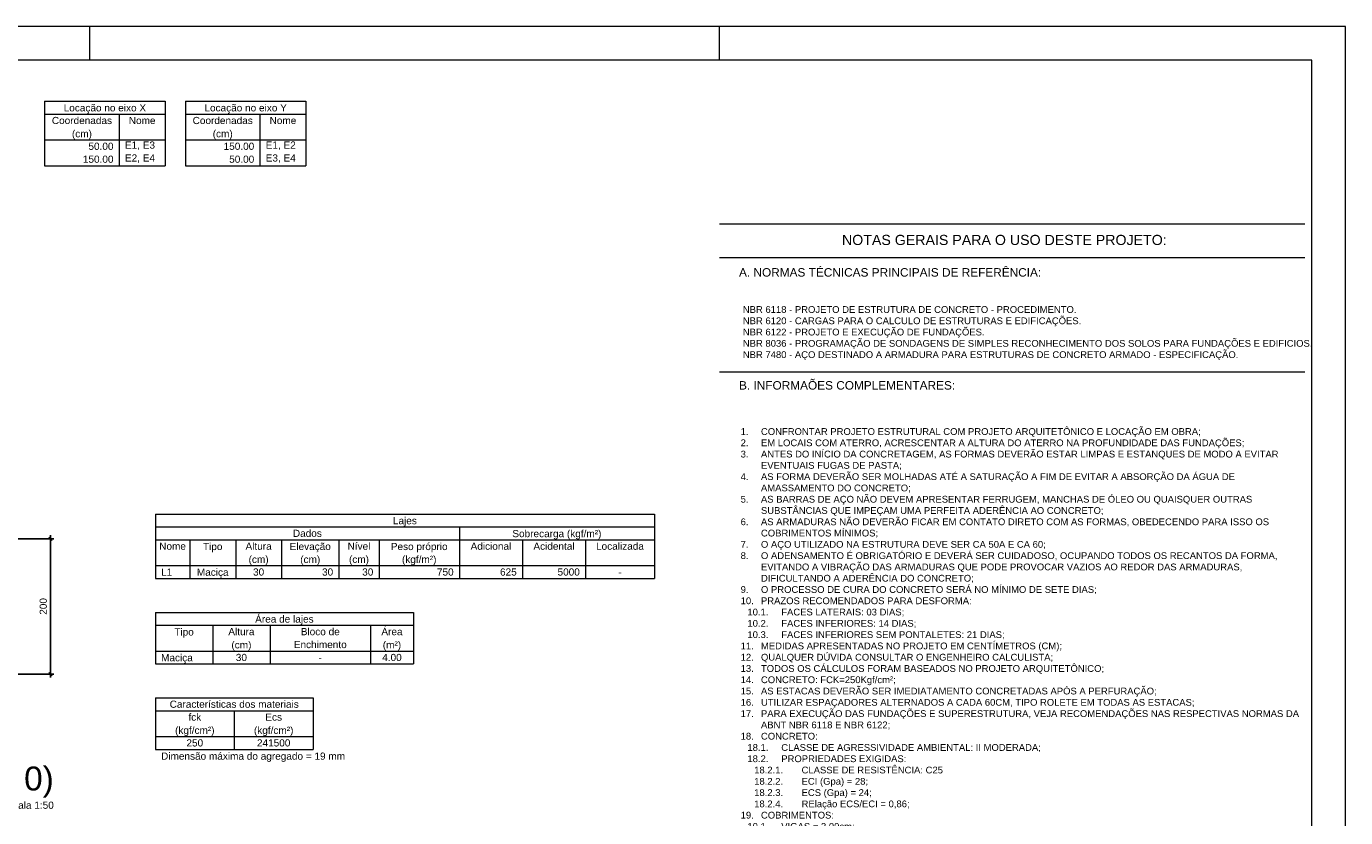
# Model space of a CAD drawing. Header units: millimetres. Extents: x 641 to 725, y -126 to -3.
# Tile 14 of 14: x 686 to 725, y -26 to -3. Entities that reach past the tile are written whole.
import ezdxf

# ---------------------------------------------------------------- set-up
doc = ezdxf.new("R2010")
doc.units = ezdxf.units.MM
doc.header["$MEASUREMENT"] = 0
doc.layers.get('0').update_dxf_attribs({"lineweight": 5})
for name, color, linetype, lineweight in [('A-DETL-THIN', 7, 'Continuous', 9), ('FO-Cotas', 5, 'Continuous', 5), ('FO-Textos das vigas', 7, 'Continuous', 5), ('FO-Títulos', 1, 'Continuous', 20), ('G-ANNO-TEXT', 7, 'Continuous', 9), ('LC-Tabelas', 1, 'Continuous', 20), ('LC-Textos das tabelas', 5, 'Continuous', 5), ('PRANCHA 01', 7, 'Continuous', 20)]:
    doc.layers.add(name, color=color, linetype=linetype, lineweight=lineweight)
doc.layers.add('PDF_Texto', color=7, linetype='Continuous')
doc.styles.add('Arial', font='arial.ttf')
doc.styles.add('Arial_1', font='arial.ttf', dxfattribs={"height": 0.25})
doc.styles.add('PDF Arial Unicode MS', font='ARIALUNI.TTF')
doc.dimstyles.new('UM_50.000000', dxfattribs={"dimtxt": 0.18, "dimasz": 0.1, "dimexe": 0.1, "dimexo": 0.2, "dimgap": 0, "dimtad": 1, "dimtih": 1, "dimtoh": 1, "dimdec": 1, "dimlfac": 50, "dimzin": 0, "dimdsep": 46, "dimtxsty": 'Standard', "dimcen": 0.09, "dimdle": 0.1, "dimadec": 1, "dimazin": 2, "dimtfac": 1, "dimtdec": 4, "dimtofl": 0, "dimtmove": 0, "dimatfit": 3, "dimfxl": 1, "dimtolj": 1, "dimarcsym": 0})

# ---------------------------------------------------------------- blocks, each defined once
blk = doc.blocks.new('_Oblique')
at = {"color": 0, "linetype": 'ByBlock', "lineweight": -2}
blk.add_line((-0.5, -0.5), (0.5, 0.5), dxfattribs=at)
blk = doc.blocks.new('*D216')
at = {"layer": 'Defpoints', "color": 0, "transparency": 16777216}
for p in [(685.754, -17.665), (687.166, -17.665), (685.754, -21.665)]:
    blk.add_point(p, dxfattribs=at)
at = {"layer": 'FO-Cotas', "color": 0, "lineweight": -2, "transparency": 16777216}
for p, q in [((685.954, -17.665), (687.266, -17.665)), ((687.166, -21.765), (687.166, -17.565)), ((685.954, -21.665), (687.266, -21.665))]:
    blk.add_line(p, q, dxfattribs=at)
at = {"layer": 'FO-Cotas', "color": 0, "lineweight": -2, "transparency": 16777216, "xscale": 0.1, "yscale": 0.1, "zscale": 0.1}
for p, rotation in [((687.166, -17.665), 90), ((687.166, -21.665), 270)]:
    blk.add_blockref('_Oblique', p, dxfattribs=dict(at, rotation=rotation))
at = {"layer": 'FO-Cotas', "color": 7, "transparency": 16777216, "insert": (686.955, -19.665), "char_height": 0.2118, "attachment_point": 5, "rotation": 90, "style": 'Arial'}
blk.add_mtext('\\A1;200', dxfattribs=at)

msp = doc.modelspace()

# ---------------------------------------------------------------- linework, layer by layer
at = {"layer": 'A-DETL-THIN'}
for p, q in [((706.9267, -8.3599), (724.2267, -8.3599)), ((706.9267, -9.3599), (724.2267, -9.3599)), ((706.9267, -12.7358), (724.2267, -12.7358))]:
    msp.add_line(p, q, dxfattribs=at)
at = {"layer": 'FO-Textos das vigas'}
for p, q in [((690.2663, -16.9358), (705.0076, -16.9358)), ((690.2663, -16.9358), (690.2663, -17.317)), ((705.0076, -16.9358), (705.0076, -17.317)), ((690.2663, -17.317), (705.0076, -17.317)), ((690.2663, -17.317), (705.0076, -17.317)), ((690.2663, -17.317), (690.2663, -18.842)), ((699.2467, -17.317), (699.2467, -17.6983)), ((705.0076, -17.317), (705.0076, -18.842)), ((690.2663, -17.6983), (705.0076, -17.6983)), ((691.283, -17.6983), (691.283, -18.842)), ((692.6385, -17.6983), (692.6385, -18.842)), ((693.994, -17.6983), (693.994, -18.842)), ((695.6884, -17.6983), (695.6884, -18.842)), ((696.8745, -17.6983), (696.8745, -18.842)), ((699.2467, -17.6983), (699.2467, -18.842)), ((701.1105, -17.6983), (701.1105, -18.842)), ((702.9743, -17.6983), (702.9743, -18.842)), ((690.2663, -18.4608), (705.0076, -18.4608)), ((690.2663, -18.842), (705.0076, -18.842)), ((690.2663, -19.842), (697.8911, -19.842)), ((690.2663, -19.842), (690.2663, -21.367)), ((697.8911, -19.842), (697.8911, -21.367)), ((690.2663, -20.2232), (697.8911, -20.2232)), ((691.9607, -20.2232), (691.9607, -21.367)), ((693.6551, -20.2232), (693.6551, -21.367)), ((696.6203, -20.2232), (696.6203, -21.367)), ((690.2663, -20.9857), (697.8911, -20.9857)), ((690.2663, -21.367), (697.8911, -21.367)), ((690.2663, -22.367), (694.9259, -22.367)), ((690.2663, -22.367), (690.2663, -22.7482)), ((694.9259, -22.367), (694.9259, -22.7482)), ((690.2663, -22.7482), (694.9259, -22.7482)), ((690.2663, -22.7482), (690.2663, -23.8919)), ((692.5961, -22.7482), (692.5961, -23.8919)), ((694.9259, -22.7482), (694.9259, -23.8919)), ((690.2663, -23.5107), (694.9259, -23.5107)), ((690.2663, -23.8919), (694.9259, -23.8919)), ((690.2663, -23.8919), (694.9259, -23.8919))]:
    msp.add_line(p, q, dxfattribs=at)
at = {"layer": 'LC-Tabelas'}
for p, q in [((686.996, -4.7383), (690.5542, -4.7383)), ((686.996, -4.7383), (686.996, -6.6445)), ((690.5542, -4.7383), (690.5542, -6.6445)), ((691.1542, -4.7383), (694.7124, -4.7383)), ((691.1542, -4.7383), (691.1542, -6.6445)), ((694.7124, -4.7383), (694.7124, -6.6445)), ((686.996, -5.1196), (690.5542, -5.1196)), ((689.1987, -5.1196), (689.1987, -6.6445)), ((691.1542, -5.1196), (694.7124, -5.1196)), ((693.3569, -5.1196), (693.3569, -6.6445)), ((686.996, -5.8821), (690.5542, -5.8821)), ((691.1542, -5.8821), (694.7124, -5.8821)), ((686.996, -6.6445), (690.5542, -6.6445)), ((691.1542, -6.6445), (694.7124, -6.6445))]:
    msp.add_line(p, q, dxfattribs=at)
at = {"layer": 'PRANCHA 01'}
for points in [[(641.3267, -61.9266), (725.4267, -61.9266), (725.4267, -2.5266), (641.3267, -2.5266), (641.3267, -61.9266)], [(688.3267, -3.5266), (688.3267, -2.5266)], [(706.9267, -3.5266), (706.9267, -2.5266)]]:
    msp.add_lwpolyline(points, dxfattribs=at)
msp.add_lwpolyline([(643.8267, -60.9266), (724.4267, -60.9266), (724.4267, -3.5266), (643.8267, -3.5266)], close=True, dxfattribs=at)

# ---------------------------------------------------------------- texts
at = {"layer": 'FO-Textos das vigas', "linetype": 'Continuous', "char_height": 0.2118, "line_spacing_factor": 0.798, "style": 'Arial'}
for s, insert, width, attachment_point in [('Lajes', (697.6373, -17.3018), 1.439829, 8), ('Dados', (694.7565, -17.6136), 1.74097, 8), ('Sobrecarga (kgf/m²)', (702.1273, -17.6838), 5.355246, 8), ('Nome', (690.7747, -17.9948), 1.606574, 8), ('Tipo', (691.9603, -18.0648), 1.171625, 8), ('Altura', (693.3163, -17.9948), 1.573342, 8), ('Elevação', (694.8413, -18.0648), 2.477647, 8), ('Nível', (696.2815, -17.9948), 1.37219, 8), ('Peso próprio', (698.0603, -18.0648), 3.414888, 8), ('Adicional', (700.1786, -17.9948), 2.444121, 8), ('Acidental', (702.0424, -17.9948), 2.477647, 8), ('Localizada', (703.991, -17.9948), 2.879658, 8), ('(cm)', (693.3163, -18.4458), 1.203975, 8), ('(cm)', (694.8413, -18.4458), 1.203975, 8), ('(cm)', (696.2813, -18.4458), 1.203975, 8), ('(kgf/m²)', (698.0603, -18.4458), 2.074165, 8), ('L1', (690.4358, -18.7573), 0.66992, 7), ('Maciça', (691.9603, -18.8268), 1.907714, 8), ('30', (693.3163, -18.7573), 0.66992, 8), ('30', (695.519, -18.7573), 0.66992, 9), ('30', (696.7051, -18.7573), 0.66992, 9), ('750', (699.0772, -18.7573), 1.004881, 9), ('625', (700.9411, -18.7573), 1.004881, 9), ('5000', (702.8049, -18.7573), 1.339841, 9), ('-', (703.991, -18.7573), 0.200564, 8), ('Área de lajes', (694.0783, -20.2088), 3.515465, 8), ('Altura', (692.8079, -20.5198), 1.573342, 8), ('Bloco de', (695.1377, -20.5198), 2.343839, 8), ('Área', (697.2557, -20.5198), 1.272202, 8), ('Tipo', (691.1133, -20.5898), 1.171625, 8), ('Enchimento', (695.1377, -20.901), 3.180504, 8), ('(m²)', (697.2553, -20.9708), 1.103398, 8), ('(cm)', (692.8083, -20.9708), 1.203975, 8), ('30', (692.8079, -21.2822), 0.66992, 8), ('4.00', (697.2557, -21.2822), 1.172214, 8), ('Maciça', (690.4353, -21.3518), 1.907714, 7), ('-', (695.1377, -21.2822), 0.200564, 8), ('Características dos materiais', (692.5961, -22.6635), 7.765254, 8), ('fck', (691.4312, -23.0447), 0.769614, 8), ('Ecs', (693.761, -23.0447), 1.003998, 8), ('(kgf/cm²)', (691.4313, -23.4958), 2.375306, 8), ('(kgf/cm²)', (693.7613, -23.4958), 2.375306, 8), ('250', (691.4312, -23.8072), 1.004881, 8), ('241500', (693.761, -23.8072), 2.009761, 8), ('Dimensão máxima do agregado = 19 mm', (690.4353, -24.2588), 11.063979, 7)]:
    msp.add_mtext(s, dxfattribs=dict(at, insert=insert, width=width, attachment_point=attachment_point))
at = {"layer": 'FO-Títulos', "linetype": 'Continuous', "attachment_point": 9, "line_spacing_factor": 0.798, "style": 'Arial'}
for s, insert, char_height, width in [('FORMA DO PAVIMENTO RADIER (NÍVEL 0)', (687.2663, -25.3168), 0.706, 39.6969), ('Escala 1:50', (687.2663, -25.6485), 0.2118, 3.147273)]:
    msp.add_mtext(s, dxfattribs=dict(at, insert=insert, char_height=char_height, width=width))
at = {"layer": 'G-ANNO-TEXT', "color": 144, "true_color": 0x006291, "attachment_point": 1}
for s, insert, char_height, width, style in [('NOTAS GERAIS PARA O USO DESTE PROJETO:', (710.5487, -8.6868), 0.3, 11.816874, 'Arial'), ('A. NORMAS TÉCNICAS PRINCIPAIS DE REFERÊNCIA:', (707.508, -9.6707), 0.25, 10.806748, 'Arial_1'), ('B. INFORMAÕES COMPLEMENTARES:', (707.508, -13.0087), 0.25, 10.259796, 'Arial_1')]:
    msp.add_mtext(s, dxfattribs=dict(at, insert=insert, char_height=char_height, width=width, style=style))
at = {"layer": 'LC-Textos das tabelas', "linetype": 'Continuous', "char_height": 0.2118, "line_spacing_factor": 0.798, "style": 'Arial'}
for s, insert, width, attachment_point in [('Locação no eixo X', (688.775, -5.1046), 4.856271, 8), ('Locação no eixo Y', (692.933, -5.1046), 4.862035, 8), ('Coordenadas', (688.0973, -5.4161), 3.547816, 8), ('Nome', (689.8764, -5.4161), 1.576487, 8), ('Coordenadas', (692.2556, -5.4161), 3.547816, 8), ('Nome', (694.0347, -5.4161), 1.576487, 8), ('(cm)', (688.097, -5.8676), 1.181645, 8), ('(cm)', (692.256, -5.8676), 1.181645, 8), ('50.00', (689.0292, -6.1786), 1.478497, 9), ('E1, E3', (689.3681, -6.1786), 1.775349, 7), ('150.00', (693.1875, -6.1786), 1.807051, 9), ('E1, E2', (693.5264, -6.1786), 1.775349, 7), ('150.00', (689.0292, -6.5598), 1.807051, 9), ('E2, E4', (689.3681, -6.5598), 1.775349, 7), ('50.00', (693.1875, -6.5598), 1.478497, 9), ('E3, E4', (693.5264, -6.5598), 1.775349, 7)]:
    msp.add_mtext(s, dxfattribs=dict(at, insert=insert, width=width, attachment_point=attachment_point))
at = {"layer": 'PDF_Texto', "char_height": 0.2, "width": 16.806282, "attachment_point": 7, "style": 'PDF Arial Unicode MS'}
for s, insert in [('\\PNBR 6118 - PROJETO DE ESTRUTURA DE CONCRETO - PROCEDIMENTO.\\PNBR 6120 - CARGAS PARA O CALCULO DE ESTRUTURAS E EDIFICAÇÕES.\\PNBR 6122 - PROJETO E EXECUÇÃO DE FUNDAÇÕES.\\PNBR 8036 - PROGRAMAÇÃO DE SONDAGENS DE SIMPLES RECONHECIMENTO DOS SOLOS PARA FUNDAÇÕES E EDIFICIOS.\\PNBR 7480 - AÇO DESTINADO A ARMADURA PARA ESTRUTURAS DE CONCRETO ARMADO - ESPECIFICAÇÃO.', (707.6204, -12.3878)), ('\\pxi-3,l4,t4;1.^ICONFRONTAR PROJETO ESTRUTURAL COM PROJETO ARQUITETÔNICO E LOCAÇÃO EM OBRA;\\P2.^IEM LOCAIS COM ATERRO, ACRESCENTAR A ALTURA DO ATERRO NA PROFUNDIDADE DAS FUNDAÇÕES;\\P3.^IANTES DO INÍCIO DA CONCRETAGEM, AS FORMAS DEVERÃO ESTAR LIMPAS E ESTANQUES DE MODO A EVITAR EVENTUAIS FUGAS DE PASTA;\\P4.^IAS FORMA DEVERÃO SER MOLHADAS ATÉ A SATURAÇÃO A FIM DE EVITAR A ABSORÇÃO DA ÁGUA DE AMASSAMENTO DO CONCRETO;\\P5.^IAS BARRAS DE AÇO NÃO DEVEM APRESENTAR FERRUGEM, MANCHAS DE ÓLEO OU QUAISQUER OUTRAS SUBSTÂNCIAS QUE IMPEÇAM UMA PERFEITA ADERÊNCIA AO CONCRETO;\\P6.^IAS ARMADURAS NÃO DEVERÃO FICAR EM CONTATO DIRETO COM AS FORMAS, OBEDECENDO PARA ISSO OS COBRIMENTOS MÍNIMOS;\\P7.^IO AÇO UTILIZADO NA ESTRUTURA DEVE SER CA 50A E CA 60;\\P8.^IO ADENSAMENTO É OBRIGATÓRIO E DEVERÁ SER CUIDADOSO, OCUPANDO TODOS OS RECANTOS DA FORMA, EVITANDO A VIBRAÇÃO DAS ARMADURAS QUE PODE PROVOCAR VAZIOS AO REDOR DAS ARMADURAS, DIFICULTANDO A ADERÊNCIA DO CONCRETO;\\P9.^IO PROCESSO DE CURA DO CONCRETO SERÁ NO MÍNIMO DE SETE DIAS;\\P10.^IPRAZOS RECOMENDADOS PARA DESFORMA:\\P\\pi-5,l7,t7;10.1.^IFACES LATERAIS: 03 DIAS;\\P10.2.^IFACES INFERIORES: 14 DIAS;\\P10.3.^IFACES INFERIORES SEM PONTALETES: 21 DIAS;\\P\\pi-3,l4,t4;11.^IMEDIDAS APRESENTADAS NO PROJETO EM CENTÍMETROS (CM);\\P12.^IQUALQUER DÚVIDA CONSULTAR O ENGENHEIRO CALCULISTA;\\P13.^ITODOS OS CÁLCULOS FORAM BASEADOS NO PROJETO ARQUITETÔNICO;\\P14.^ICONCRETO: FCK=250Kgf/cm²;\\P15.^IAS ESTACAS DEVERÃO SER IMEDIATAMENTO CONCRETADAS APÓS A PERFURAÇÃO;\\P16.^IUTILIZAR ESPAÇADORES ALTERNADOS A CADA 60CM, TIPO ROLETE EM TODAS AS ESTACAS;\\P17.^IPARA EXECUÇÃO DAS FUNDAÇÕES E SUPERESTRUTURA, VEJA RECOMENDAÇÕES NAS RESPECTIVAS NORMAS DA ABNT NBR 6118 E NBR 6122;\\P18.^ICONCRETO:\\P\\pi-5,l7,t7;18.1.^ICLASSE DE AGRESSIVIDADE AMBIENTAL: II MODERADA;\\P18.2.^IPROPRIEDADES EXIGIDAS:\\P\\pi-7,l10,t10;18.2.1.^ICLASSE DE RESISTÊNCIA: C25\\P18.2.2.^IECI (Gpa) = 28;\\P18.2.3.^IECS (Gpa) = 24;\\P18.2.4.^IRElação ECS/ECI = 0,86;\\P\\pi-3,l4,t4;19.^ICOBRIMENTOS:\\P\\pi-5,l7,t7;19.1.^IVIGAS = 3,00cm;\\P19.2.^IPILARES = 3,00cm;\\P19.3.^ILAJES = 2,5cm;\\P19.4.^IBLOCOS = 4,5cm;\\P19.5.^IRADIER = 3,00cm;\\P\\pi-3,l4,t4;20.^IOS PROJETOS DE INSTALAÇÕES ELÉTRICAS E HIDROSSANITÁRIAS DEVEM SER COMPATIBILIZADOS COM O PROJETO EXECUTIVO DAS LAJES TRELIÇADAS. FICA EXPRESSAMENTE VEDADO O CORTE DAS NERVURAS TRELIÇADAS NOS PONTOS DE COINCIDÊNCIA COM CAIXAS DE PASSAGEM OU DEMAIS ELEMENTOS DOS PROJETOS COMPLEMENTARES.', (707.3557, -28.9373))]:
    msp.add_mtext(s, dxfattribs=dict(at, insert=insert))

# ---------------------------------------------------------------- dimensions: what is measured, and where the dimension line sits
at = {"layer": 'FO-Cotas'}
dim = msp.add_linear_dim(base=(687.1663, -17.6655), p1=(685.7543, -21.6655), p2=(685.7543, -17.6655), angle=90, dimstyle='UM_50.000000', override={"dimtxt": 0.2118, "dimasz": 0.1, "dimexe": 0.1, "dimexo": 0.2, "dimtad": 1, "dimtih": 0, "dimtoh": 0, "dimdec": 1, "dimlfac": 50, "dimzin": 8, "dimtxsty": 'Arial', "dimblk": 'Oblique', "dimblk1": 'Oblique', "dimblk2": 'Oblique', "dimsah": 1, "dimdle": 0.1, "dimse1": 0, "dimse2": 0, "dimclrt": 7, "dimadec": 1, "dimazin": 3, "dimtmove": 2, "dimldrblk": 'Oblique'}, dxfattribs=at)
dim.commit()
dim.dimension.update_dxf_attribs({"geometry": '*D216', "text_midpoint": (686.9545, -19.6655), "dimtype": 160, "text_rotation": 90})

doc.saveas('drawing.dxf')
